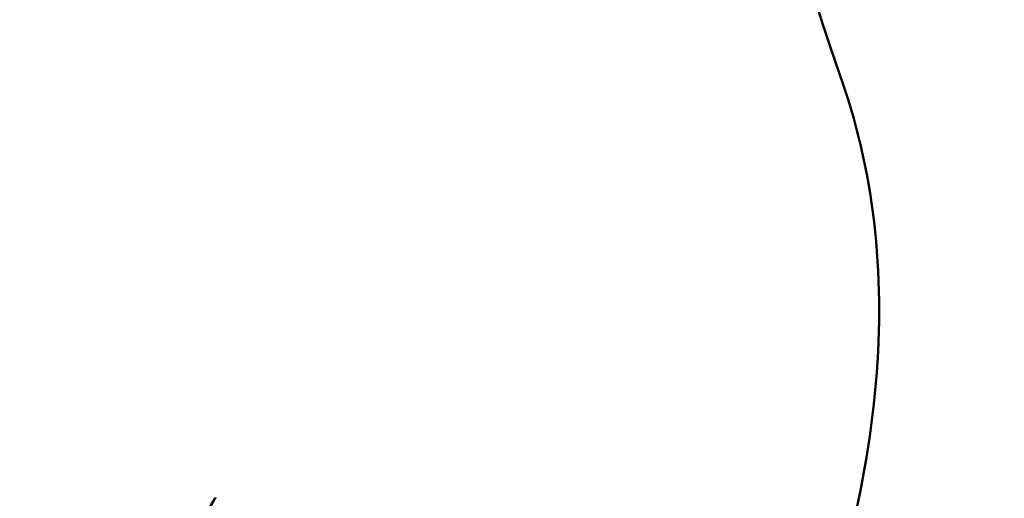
# Model space of a CAD drawing. Header units: millimetres. Extents: x 626 to 2725, y 57 to 2097.
# Tile 117 of 133: x 955.23 to 971.63, y 282.53 to 290.5. Entities that reach past the tile are written whole.
import ezdxf

# ---------------------------------------------------------------- set-up
doc = ezdxf.new("R2010")
doc.units = ezdxf.units.MM
doc.header["$LTSCALE"] = 10
doc.layers.add('Widoczne (ISO)', color=7, linetype='Continuous', lineweight=50)

msp = doc.modelspace()

# ---------------------------------------------------------------- linework, layer by layer
at = {"layer": 'Widoczne (ISO)'}
msp.add_line((958.506, 282.521), (958.487, 282.532), dxfattribs=at)
msp.add_circle((990.322, 297.675), 50, dxfattribs=at)
msp.add_arc((990.056, 297.214), 22.5, 280.215, 199.785, dxfattribs=at)
for points, knots in [([(968.884, 289.598), (969.167, 288.811), (969.359, 287.988), (969.562, 286.27), (969.572, 285.375), (969.41, 283.514), (969.239, 282.548), (968.713, 280.544), (968.359, 279.506), (967.768, 278.078), (967.612, 277.721), (967.446, 277.359)], [1, 1, 1, 1, 1.1906229, 1.1906229, 1.3812459, 1.3812459, 1.5718688, 1.5718688, 1.7624917, 1.7624917, 1.8252774, 1.8252774, 1.8252774, 1.8252774]), ([(958.487, 282.532), (958.399, 282.377), (958.313, 282.222), (958.216, 282.048), (958.205, 282.029), (958.195, 282.01)], [0, 0, 0, 0, 0.06135239, 0.06135239, 0.06879633, 0.06879633, 0.06879633, 0.06879633])]:
    msp.add_open_spline(points, degree=3, knots=knots, dxfattribs=at)

doc.saveas('drawing.dxf')
